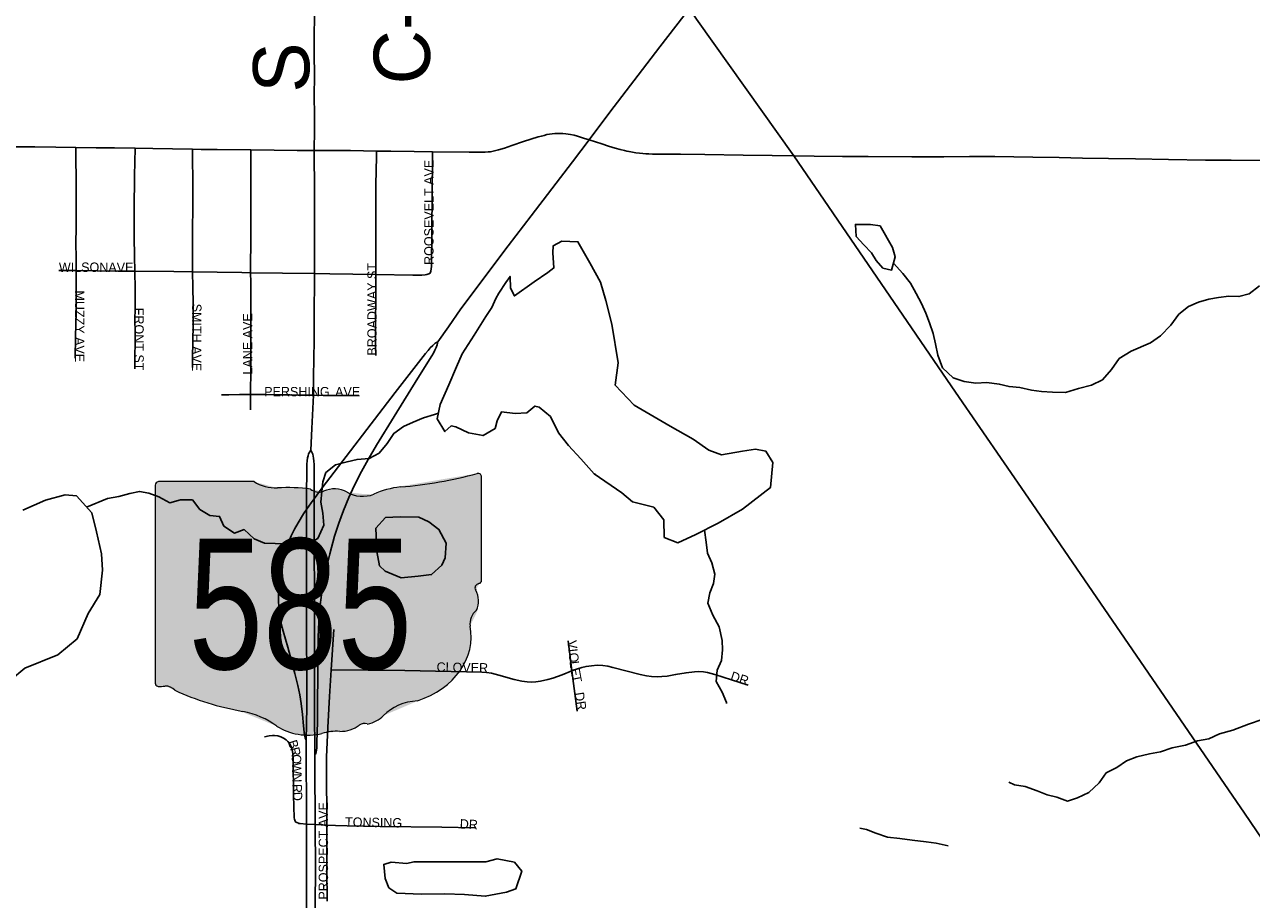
# Model space of a CAD drawing. Header units: feet. Extents: x 2113747 to 2516209, y 960708 to 1356798.
# Tile 98 of 206: x 2313658 to 2320205, y 1136127 to 1140798. Entities that reach past the tile are written whole.
import ezdxf
from ezdxf.enums import TextEntityAlignment as Align

# ---------------------------------------------------------------- set-up
doc = ezdxf.new("R2010")
doc.units = ezdxf.units.FT
doc.header["$LTSCALE"] = 50
doc.header["$MEASUREMENT"] = 0
doc.linetypes.add('rr2', pattern=[0])
for name, color, linetype in [('0_Xref', 7, 'Continuous'), ('GM_X_County_Road', 3, 'Continuous'), ('GM_X_County_Road_Text', 3, 'Continuous'), ('GM_X_Major_Lake', 5, 'Continuous'), ('GM_X_Minor_Lake', 5, 'Continuous'), ('GM_X_Minor_River', 5, 'Continuous'), ('GM_X_Rail_Line', 251, 'rr2'), ('GM_X_State_Location', 251, 'Continuous'), ('GM_X_State_Route', 1, 'Continuous'), ('GM_X_State_Shield', 251, 'Continuous'), ('GM_X_Township_Subdivision', 4, 'Continuous'), ('GM_X_Township_Subdivision_Text', 4, 'Continuous')]:
    doc.layers.add(name, color=color, linetype=linetype)
doc.styles.add('Styledgn030', font='dgn030.shx')

# ---------------------------------------------------------------- blocks, each defined once
blk = doc.blocks.new('DGN_COMPLEXSHAPE34')
at = {"layer": 'GM_X_State_Shield', "color": 7, "linetype": 'Continuous', "lineweight": 13}
for p, q in [((2199487.8, 1091422.8), (2199487.8, 1091422.8)), ((2197769.5, 1091360.8), (2197769.5, 1091360.8)), ((2197769.5, 1091360.8), (2197769.5, 1090304.1)), ((2197786.7, 1091379), (2197786.6, 1091379)), ((2198296.3, 1091379), (2197786.7, 1091379)), ((2198296.2, 1091379), (2198296.3, 1091379)), ((2198421.4, 1091345.2), (2198421.4, 1091345.2)), ((2199077.8, 1091350.8), (2199077.8, 1091350.8)), ((2199509.7, 1091405.2), (2199509.6, 1091405.2)), ((2199509.7, 1090852.4), (2199509.7, 1091405.2)), ((2198598.5, 1091339.6), (2198598.5, 1091339.6)), ((2198667.6, 1091328.3), (2198667.6, 1091328.3)), ((2198792.8, 1091322.7), (2198792.8, 1091322.7)), ((2198935.3, 1091311.5), (2198935.3, 1091311.5)), ((2199496, 1090834.7), (2199496, 1090834.7)), ((2199509.6, 1090852.5), (2199509.6, 1090852.5)), ((2199509.6, 1090852.5), (2199509.7, 1090852.4)), ((2199479.4, 1090799.7), (2199479.4, 1090799.7)), ((2199483.7, 1090692.8), (2199483.7, 1090692.8)), ((2199449.1, 1090608.5), (2199449.1, 1090608.5)), ((2197769.5, 1090304.1), (2197769.5, 1090304.1)), ((2197785.5, 1090285.9), (2197785.5, 1090285.9)), ((2197821.3, 1090287.9), (2197821.3, 1090287.9)), ((2197873.1, 1090265.4), (2197873.1, 1090265.4)), ((2199168.4, 1090209.1), (2199168.4, 1090209.1)), ((2198235.8, 1090152.9), (2198235.8, 1090152.9)), ((2198987.1, 1090130.4), (2198987.1, 1090130.4)), ((2198417.2, 1090074.1), (2198417.2, 1090074.1)), ((2198659, 1090034.8), (2198659, 1090034.8)), ((2198753.9, 1090046.1), (2198753.9, 1090046.1)), ((2198857.6, 1090079.8), (2198857.6, 1090079.8)), ((2198900.8, 1090085.4), (2198900.8, 1090085.4))]:
    blk.add_line(p, q, dxfattribs=at)
for centre, major_axis, start_param, end_param in [((2198889.8, 1092819.5), (1845.5, 0), 4.814394, 5.042369), ((2199490.4, 1091407.4), (19.4, 0), 6.141152, 7.989035), ((2197789.5, 1091363), (20.2, 0), 1.712693, 3.28349), ((2198417.7, 1091501.6), (195.5, 0), 4.042523, 4.731795), ((2198482.5, 1090785.8), (702, 0), 1.404758, 1.657858), ((2198724.7, 1091246.4), (117.3, 0), 0.950623, 2.079405), ((2199125.2, 1091056.2), (371.3, 0), 1.699011, 2.107814), ((2198641.9, 1091368.5), (56.4, 0), 3.836095, 5.185415), ((2198876.1, 1091413.9), (141.1, 0), 4.081561, 5.145723), ((2199505.3, 1090811.8), (30, 0), 1.883978, 3.671073), ((2199489.1, 1090850.3), (20.7, 0), 5.05454, 6.418171), ((2199314.5, 1090742), (180, 0), 5.934695, 6.695948), ((2199579.1, 1090621.1), (130.9, 0), 2.387724, 3.262537), ((2198993.2, 1090550.8), (461.6, 0), 5.101752, 6.440018), ((2197789.6, 1090301.8), (20.3, 0), 3.00124, 4.508301), ((2197792.7, 1090409.9), (155.2, 0), 4.665946, 4.897461), ((2197824.5, 1090243.2), (56, 0), 0.519207, 1.627899), ((2198531.1, 1091192.5), (1332.7, 0), 4.195997, 4.488961), ((2199187.9, 1090007.5), (252.8, 0), 1.647645, 2.488434), ((2198133.8, 1089829.5), (417, 0), 0.823519, 1.323587), ((2198867.6, 1090201.7), (149.1, 0), 4.937069, 5.64225), ((2198584.7, 1090237.9), (264.6, 0), 4.026481, 4.996735), ((2198737.6, 1089872.6), (217.4, 0), 1.495662, 1.94098), ((2198756.9, 1090158.8), (141, 0), 4.691044, 5.507374), ((2198884.5, 1090056.5), (39.7, 0), 1.147584, 2.315152)]:
    blk.add_ellipse(centre, major_axis=major_axis, ratio=0.8, start_param=start_param, end_param=end_param, dxfattribs=at)
blk = doc.blocks.new('M1-H5_319')
at = {"layer": 'GM_X_State_Shield', "linetype": 'Continuous', "true_color": 0x1e0000}
h = blk.add_hatch(color=18, dxfattribs=at)
edge = h.paths.add_edge_path(flags=0)
edge.add_line((889.4, 89.7), (889.4, 642.4))
edge.add_line((889.4, 642.4), (889.3, 642.5))
edge.add_ellipse((870.1, 644.7), major_axis=(19.4, 0), ratio=0.8, start_angle=351.86209, end_angle=457.738)
edge.add_line((867.5, 660.1), (867.5, 660.1))
edge.add_ellipse((269.6, 2056.8), major_axis=(1845.5, 0), ratio=0.8, start_angle=635.84447, end_angle=648.90645, ccw=False)
edge.add_line((457.5, 588.1), (457.5, 588.1))
edge.add_ellipse((504.9, 293.5), major_axis=(371.3, 0), ratio=0.8, start_angle=97.34618, end_angle=120.76885)
edge.add_line((315, 548.7), (315, 548.7))
edge.add_ellipse((255.8, 651.2), major_axis=(141.1, 0), ratio=0.8, start_angle=593.85621, end_angle=654.82819, ccw=False)
edge.add_line((172.5, 560), (172.5, 560))
edge.add_ellipse((104.4, 483.7), major_axis=(117.3, 0), ratio=0.8, start_angle=54.46668, end_angle=119.14113)
edge.add_line((47.3, 565.6), (47.3, 565.6))
edge.add_ellipse((21.6, 605.8), major_axis=(56.4, 0), ratio=0.8, start_angle=579.79206, end_angle=657.10237, ccw=False)
edge.add_line((-21.8, 576.9), (-21.8, 576.9))
edge.add_ellipse((-137.8, 23), major_axis=(702, 0), ratio=0.8, start_angle=80.48669, end_angle=94.98827)
edge.add_line((-198.8, 582.5), (-198.8, 582.5))
edge.add_ellipse((-202.6, 738.9), major_axis=(195.5, 0), ratio=0.8, start_angle=591.61951, end_angle=631.11188, ccw=False)
edge.add_line((-324, 616.3), (-324, 616.2))
edge.add_line((-324, 616.2), (-833.6, 616.2))
edge.add_line((-833.6, 616.2), (-833.7, 616.3))
edge.add_ellipse((-830.8, 600.3), major_axis=(20.2, 0), ratio=0.8, start_angle=98.1301, end_angle=188.1301)
edge.add_line((-850.8, 598), (-850.8, 598.1))
edge.add_line((-850.8, 598.1), (-850.8, -458.6))
edge.add_line((-850.8, -458.6), (-850.8, -458.6))
edge.add_ellipse((-830.6, -460.9), major_axis=(20.3, 0), ratio=0.8, start_angle=171.95839, end_angle=258.30661)
edge.add_line((-834.8, -476.8), (-834.8, -476.8))
edge.add_ellipse((-827.6, -352.8), major_axis=(155.2, 0), ratio=0.8, start_angle=267.33899, end_angle=280.60386)
edge.add_line((-799, -474.8), (-799, -474.8))
edge.add_ellipse((-795.8, -519.5), major_axis=(56, 0), ratio=0.8, start_angle=389.74838, end_angle=453.27175, ccw=False)
edge.add_line((-747.2, -497.3), (-747.2, -497.3))
edge.add_ellipse((-89.2, 429.8), major_axis=(1332.7, 0), ratio=0.8, start_angle=240.41292, end_angle=257.1985)
edge.add_line((-384.5, -609.8), (-384.5, -609.8))
edge.add_ellipse((-486.5, -933.3), major_axis=(417, 0), ratio=0.8, start_angle=407.18416, end_angle=435.83597, ccw=False)
edge.add_line((-203.1, -688.6), (-203.1, -688.6))
edge.add_ellipse((-35.6, -524.8), major_axis=(264.6, 0), ratio=0.8, start_angle=230.70037, end_angle=286.29184)
edge.add_line((38.7, -727.9), (38.7, -727.9))
edge.add_ellipse((117.3, -890.1), major_axis=(217.4, 0), ratio=0.8, start_angle=445.69512, end_angle=471.20995, ccw=False)
edge.add_line((133.7, -716.7), (133.7, -716.7))
edge.add_ellipse((136.7, -603.9), major_axis=(141, 0), ratio=0.8, start_angle=268.77702, end_angle=315.54927)
edge.add_line((237.3, -682.9), (237.3, -682.9))
edge.add_ellipse((264.2, -706.2), major_axis=(39.7, 0), ratio=0.8, start_angle=425.75173, end_angle=492.64842, ccw=False)
edge.add_line((280.5, -677.3), (280.5, -677.3))
edge.add_ellipse((247.3, -561), major_axis=(149.1, 0), ratio=0.8, start_angle=282.87319, end_angle=323.27711)
edge.add_line((366.8, -632.3), (366.8, -632.3))
edge.add_ellipse((567.6, -755.2), major_axis=(252.8, 0), ratio=0.8, start_angle=454.40312, end_angle=502.57675, ccw=False)
edge.add_line((548.2, -553.6), (548.2, -553.6))
edge.add_ellipse((372.9, -211.9), major_axis=(461.6, 0), ratio=0.8, start_angle=292.30889, end_angle=368.98584)
edge.add_line((828.9, -154.3), (828.9, -154.3))
edge.add_ellipse((958.8, -141.6), major_axis=(130.9, 0), ratio=0.8, start_angle=496.8065, end_angle=546.92959, ccw=False)
edge.add_line((863.4, -69.9), (863.4, -69.9))
edge.add_ellipse((694.2, -20.8), major_axis=(180, 0), ratio=0.8, start_angle=340.03296, end_angle=383.64957)
edge.add_line((859.1, 37), (859.1, 37))
edge.add_ellipse((885, 49.1), major_axis=(30, 0), ratio=0.8, start_angle=467.94398, end_angle=570.33697, ccw=False)
edge.add_line((875.7, 71.9), (875.7, 71.9))
edge.add_ellipse((868.8, 87.6), major_axis=(20.7, 0), ratio=0.8, start_angle=289.60381, end_angle=367.73413)
edge.add_line((889.3, 89.8), (889.3, 89.8))
edge.add_line((889.3, 89.8), (889.4, 89.7))
at = {"layer": 'GM_X_State_Shield', "color": 7, "linetype": 'Continuous', "lineweight": 13}
blk.add_blockref('DGN_COMPLEXSHAPE34', (-2198620.3, -1090762.7), dxfattribs=at)
at = {"layer": 'GM_X_State_Shield', "color": 9, "linetype": 'Continuous', "lineweight": 13, "style": 'Styledgn030', "width": 0.767998}
blk.add_text('585', height=696.1, dxfattribs=at).set_placement((-77, -384.1), align=Align.CENTER)
blk = doc.blocks.new('POR')
at = {"layer": 'GM_X_County_Road', "flags": 128}
for points in [[(2315203.8, 1140126.3), (2315204.1, 1140235.8), (2315204.4, 1140317.8), (2315203.7, 1140414.4), (2315204.4, 1140527.7), (2315203.1, 1140639.2), (2315203.6, 1140734), (2315204.6, 1140845.1), (2315205.4, 1140959.2), (2315206.7, 1141087), (2315206.5, 1141184.2), (2315205.2, 1141290.3), (2315205.2, 1141385.5), (2315205.4, 1141510.1), (2315204.7, 1141634.8), (2315205.4, 1141782.9), (2315203.8, 1141949.7), (2315203.1, 1142136.7), (2315202.8, 1142296.2)], [(2315834.3, 1140119.2), (2316029.6, 1140116.5), (2316098.4, 1140116.1), (2316115.5, 1140116.4), (2316131.6, 1140117.8), (2316144.2, 1140118.9), (2316157.8, 1140121.6), (2316186.6, 1140128.2), (2316218.4, 1140137.3), (2316258.8, 1140151.3), (2316320.8, 1140172.8), (2316398.7, 1140197.9), (2316415.6, 1140202.7), (2316430.1, 1140206.3), (2316444.7, 1140210), (2316459, 1140212.6), (2316472.9, 1140214.3), (2316486.8, 1140215.6), (2316502, 1140216.5), (2316515.9, 1140216.5), (2316530.7, 1140215.6), (2316545.8, 1140214.2), (2316571.4, 1140210.7), (2316589.7, 1140206.9), (2316608.4, 1140202.1), (2316640.9, 1140192), (2316670.3, 1140182.1)], [(2316670.3, 1140182.1), (2316737.8, 1140160.2), (2316773.9, 1140148.9), (2316809.1, 1140138.3), (2316836.3, 1140130.6), (2316859.1, 1140124.7)], [(2313289.2, 1140147.6), (2313397.9, 1140146.9), (2313476.4, 1140146.7), (2313587.9, 1140145.4), (2313713.4, 1140144.5), (2313824.5, 1140143.6), (2313930.7, 1140142.1)], [(2313930.7, 1140142.1), (2314040, 1140140), (2314138, 1140139.1), (2314247.5, 1140137.7)], [(2314247.5, 1140137.7), (2314341.7, 1140136.1), (2314446.4, 1140133.7), (2314554.1, 1140132.5)], [(2314554.1, 1140132.5), (2314600.3, 1140131.5), (2314685.6, 1140131), (2314865.4, 1140128.7)], [(2314865.4, 1140128.7), (2314990.4, 1140127.3), (2315111.9, 1140126.3), (2315203.8, 1140126.3)], [(2315204.6, 1139468.3), (2315204.8, 1139652), (2315205.3, 1139766.4), (2315205.3, 1139831.9), (2315204.9, 1139966.4), (2315203.5, 1140062.2), (2315203.8, 1140126.3)], [(2315203.8, 1140126.3), (2315293.1, 1140125.9), (2315396.3, 1140125), (2315536.6, 1140122.5)], [(2315536.6, 1140122.5), (2315612.9, 1140121.9), (2315737.5, 1140120.5), (2315834.3, 1140119.2)], [(2316859.1, 1140124.7), (2316871, 1140122.3), (2316884, 1140119.7), (2316902.3, 1140116.4), (2316920.4, 1140113.8), (2316938.5, 1140111.3), (2316956.9, 1140109.4), (2316973, 1140108.1), (2316989.5, 1140106.8), (2317008.6, 1140105.9), (2317035.9, 1140105.5), (2317053.8, 1140105.5)], [(2317053.8, 1140105.5), (2317158.4, 1140105.4), (2317287, 1140103.8)], [(2317287, 1140103.8), (2317491.8, 1140101.3), (2317647.6, 1140099.4), (2317766.6, 1140097.3), (2317870.7, 1140095.8), (2318021.6, 1140093.7), (2318159.3, 1140092.6), (2318392.3, 1140092.4), (2318562.9, 1140092.3), (2318700.2, 1140093.2), (2318834.7, 1140093.5), (2319038.1, 1140090.2), (2319179.1, 1140087.8), (2319303.8, 1140085.2), (2319441.6, 1140082.9), (2319585.8, 1140080.8), (2319762.9, 1140077.9), (2319959.6, 1140074.5), (2320097.3, 1140073.9), (2320372.9, 1140071.6)], [(2315199.1, 1138818.8), (2315199.6, 1138901.2), (2315201.9, 1139028.7), (2315202.5, 1139097.5), (2315203.6, 1139201.8), (2315203.7, 1139297.9), (2315204.1, 1139395), (2315204.6, 1139468.3)]]:
    blk.add_lwpolyline(points, dxfattribs=at)
at = {"layer": 'GM_X_Major_Lake', "flags": 128}
blk.add_lwpolyline([(2313582.8, 1137298.2), (2313660, 1137361.4), (2313835.1, 1137433.7), (2313938.1, 1137519.3), (2313996.5, 1137654.4), (2314059.2, 1137755.4), (2314073.7, 1137886), (2314068.6, 1137972.1), (2314041.2, 1138090.1), (2314016, 1138192.1), (2313935, 1138281.4), (2313874.9, 1138286.6), (2313769.2, 1138259.2), (2313647.9, 1138205.6)], dxfattribs=at)
at = {"layer": 'GM_X_Minor_Lake'}
for p, q in [((2318177, 1139579.9), (2318201.5, 1139538.1)), ((2316697.2, 1138400.2), (2316844.5, 1138297.7)), ((2315532.9, 1138108.8), (2315538.3, 1137984.5)), ((2316120.1, 1136329.2), (2315734.2, 1136328.4))]:
    blk.add_line(p, q, dxfattribs=at)
at = {"layer": 'GM_X_Minor_Lake', "flags": 128}
for points in [[(2318201.5, 1139538.1), (2318237.9, 1139496.5), (2318284.1, 1139487), (2318303.2, 1139557.4), (2318288.6, 1139607.4), (2318223.2, 1139722.9), (2318171.2, 1139730.3), (2318091.1, 1139731.3), (2318095.9, 1139667.2), (2318136.5, 1139621.6), (2318177, 1139579.9)], [(2316844.5, 1138297.7), (2316901, 1138250.3), (2317015.3, 1138221.6), (2317068.2, 1138154.1), (2317071.3, 1138059.9), (2317143.6, 1138030.7), (2317239.1, 1138076), (2317358.3, 1138135.7), (2317489.4, 1138211.5), (2317638, 1138325.7), (2317650.4, 1138460.2), (2317613.7, 1138519.9), (2317557.6, 1138531.3), (2317489.7, 1138520.4), (2317376, 1138500.9), (2317309.7, 1138526.2), (2317225, 1138585.3), (2317102.2, 1138653.9), (2316910.8, 1138765.9), (2316809.6, 1138872.9), (2316826.1, 1138991.4), (2316791.7, 1139197.6), (2316760.1, 1139325.5), (2316731, 1139423.5), (2316673.8, 1139525), (2316610.4, 1139638.6), (2316524.4, 1139641.5), (2316478.7, 1139616.9), (2316477.1, 1139578.7), (2316482.1, 1139498.6), (2316450.4, 1139474.1), (2316377, 1139425.1), (2316271.9, 1139349.5), (2316251.4, 1139391.4), (2316248.7, 1139453.5), (2316225.1, 1139421.1), (2316187.7, 1139364.5), (2316172.1, 1139336.2), (2316150.7, 1139287.8), (2316119.2, 1139239.3), (2316056.4, 1139140.2), (2315993.7, 1139039.2), (2315962.5, 1138970.6), (2315921.6, 1138873.8), (2315874.9, 1138768.9), (2315859.8, 1138692.5), (2315900.6, 1138624.9), (2315934.3, 1138655.4), (2315958.3, 1138649.6), (2316026.7, 1138618.4), (2316104.9, 1138603.4), (2316168.4, 1138642.2), (2316179.9, 1138682.5), (2316203.3, 1138730.9), (2316275.4, 1138721.8), (2316337.4, 1138724.6), (2316380.9, 1138761.2), (2316403, 1138755.5), (2316463.6, 1138706.1), (2316506.6, 1138618.4), (2316559.5, 1138550.9), (2316626.3, 1138479.5), (2316697.2, 1138400.2)], [(2316704.6, 1138395.8), (2316697.2, 1138400.2), (2316626.3, 1138479.5), (2316559.5, 1138550.9), (2316506.6, 1138618.4), (2316463.6, 1138706.1), (2316403, 1138755.5), (2316380.9, 1138761.2), (2316337.4, 1138724.6), (2316275.4, 1138721.8), (2316203.3, 1138730.9), (2316179.9, 1138682.5), (2316168.4, 1138642.2), (2316104.9, 1138603.4), (2316026.7, 1138618.4), (2315958.3, 1138649.6), (2315934.3, 1138655.4), (2315900.6, 1138624.9), (2315859.8, 1138692.5), (2315874.9, 1138768.9), (2315921.6, 1138873.8), (2315962.5, 1138970.6), (2315993.7, 1139039.2), (2316056.4, 1139140.2), (2316119.2, 1139239.3), (2316150.7, 1139287.8), (2316172.1, 1139336.2), (2316187.7, 1139364.5), (2316225.1, 1139421.1), (2316248.7, 1139453.5), (2316251.4, 1139391.4), (2316271.9, 1139349.5), (2316377, 1139425.1), (2316450.4, 1139474.1), (2316482.1, 1139498.6), (2316477.1, 1139578.7), (2316478.7, 1139616.9), (2316524.4, 1139641.5), (2316610.4, 1139638.6), (2316673.8, 1139525), (2316731, 1139423.5), (2316760.1, 1139325.5), (2316791.7, 1139197.6), (2316826.1, 1138991.4), (2316809.6, 1138872.9), (2316910.8, 1138765.9), (2317102.2, 1138653.9), (2317225, 1138585.3), (2317309.7, 1138526.2), (2317376, 1138500.9), (2317489.7, 1138520.4), (2317557.6, 1138531.3), (2317613.7, 1138519.9), (2317650.4, 1138460.2), (2317638, 1138325.7), (2317489.4, 1138211.5), (2317358.3, 1138135.7), (2317239.1, 1138076), (2317143.6, 1138030.7), (2317071.3, 1138059.9), (2317068.2, 1138154.1), (2317015.3, 1138221.6), (2316901, 1138250.3), (2316844.5, 1138297.7)], [(2315538.3, 1137984.5), (2315551.3, 1137908.5), (2315581.6, 1137880.8), (2315668, 1137843.8), (2315757.9, 1137852.9), (2315829.8, 1137861.8), (2315885.2, 1137912.7), (2315902.7, 1137951), (2315907.8, 1138029.3), (2315868.9, 1138103), (2315814.4, 1138142.4), (2315762.1, 1138167.9), (2315662.1, 1138170.6), (2315584.2, 1138165.6), (2315532.9, 1138108.8)], [(2315542.2, 1137998.6), (2315538.3, 1137984.5), (2315551.3, 1137908.5), (2315581.6, 1137880.8), (2315668, 1137843.8), (2315757.9, 1137852.9), (2315829.8, 1137861.8), (2315885.2, 1137912.7), (2315902.7, 1137951), (2315907.8, 1138029.3), (2315868.9, 1138103), (2315814.4, 1138142.4), (2315762.1, 1138167.9), (2315662.1, 1138170.6), (2315584.2, 1138165.6), (2315532.9, 1138108.8)], [(2315734.2, 1136328.4), (2315698.3, 1136319.9), (2315614.2, 1136326.8), (2315574.4, 1136314.3), (2315581.2, 1136240.2), (2315601.8, 1136190.3), (2315644.2, 1136160.8), (2315776.2, 1136156.4), (2315900.2, 1136157.9), (2316006.2, 1136153.3), (2316116.3, 1136144.6), (2316230.1, 1136166.1), (2316279.8, 1136184.8), (2316310.7, 1136279.4), (2316272.1, 1136327.1), (2316179.9, 1136343.9), (2316120.1, 1136329.2)]]:
    blk.add_lwpolyline(points, dxfattribs=at)
at = {"layer": 'GM_X_Minor_River', "flags": 128}
for points in [[(2320246.9, 1139403.3), (2320193.4, 1139360.5), (2320137.6, 1139345.8), (2320083.6, 1139347.1), (2320029.6, 1139340.4), (2319977.7, 1139331.7), (2319921.9, 1139315), (2319868.2, 1139292.2), (2319816.7, 1139251.5), (2319775.4, 1139192.8), (2319720.1, 1139135.9), (2319666.6, 1139099.2), (2319563.1, 1139053.8), (2319499.6, 1139014.9), (2319458.3, 1138956.2), (2319409, 1138901.4), (2319351.3, 1138872.6), (2319281.5, 1138855.7), (2319211.8, 1138832.8), (2319143.8, 1138835.9), (2319083.7, 1138839.2), (2319031.6, 1138846.6), (2318969.5, 1138859.8), (2318911.4, 1138865.1), (2318859.3, 1138878.5), (2318793.2, 1138887.7), (2318733.2, 1138882.9), (2318671.1, 1138892.2), (2318612.9, 1138911.5), (2318556.3, 1138964.9), (2318531.5, 1139032.8), (2318518.8, 1139092.8), (2318506.1, 1139148.8), (2318487.4, 1139204.8), (2318466.8, 1139256.6), (2318444.2, 1139308.5), (2318415.5, 1139362.3), (2318384.9, 1139418.1), (2318344.3, 1139469.7), (2318294.2, 1139524.2)], [(2313988.7, 1138222.1), (2314101.1, 1138267.4), (2314161, 1138278.2), (2314218.8, 1138294.9), (2314270.6, 1138305.6), (2314320.7, 1138296.2), (2314375, 1138276.8), (2314433.3, 1138245.5), (2314489.1, 1138260.2), (2314553.1, 1138261), (2314593.7, 1138209.4), (2314646.1, 1138177.9), (2314698.2, 1138172.6), (2314720.8, 1138120.7), (2314777.2, 1138083.3), (2314829, 1138102), (2314883.6, 1138052.6), (2314937.9, 1138029.2), (2314995.9, 1138027.9), (2315051.9, 1138026.6), (2315108, 1138017.3), (2315165.9, 1138022), (2315223.5, 1138054.8), (2315254.7, 1138125.4), (2315249.9, 1138189.5), (2315239.2, 1138247.5), (2315244.5, 1138305.8), (2315249.9, 1138356), (2315265.3, 1138406.3), (2315316.8, 1138447.1), (2315378.6, 1138463.9), (2315432.5, 1138476.6), (2315496.4, 1138481.4), (2315550, 1138510.2), (2315593.4, 1138560.8), (2315628.8, 1138615.4), (2315680.3, 1138652.2), (2315732, 1138674.9), (2315785.8, 1138697.6), (2315845.5, 1138716.4), (2315865.9, 1138723.5)], [(2317285.6, 1138099.3), (2317295.6, 1138034.6), (2317302.3, 1137976.5), (2317324.9, 1137924.7), (2317341.6, 1137864.7), (2317334.2, 1137814.5), (2317314.8, 1137764.1), (2317303.4, 1137709.8), (2317330.2, 1137645.9), (2317365, 1137582.2), (2317379.8, 1137510.2), (2317382.4, 1137460.1), (2317377.1, 1137403.9), (2317353.7, 1137351.4), (2317348.5, 1137291.2), (2317381.2, 1137233.4), (2317403.8, 1137179.6), (2317403.9, 1137173.6)], [(2320262.6, 1137089), (2320188.9, 1137064), (2320105.3, 1137030.9), (2320033.5, 1137011.9), (2319977.9, 1136985.1), (2319916, 1136974.3), (2319852.3, 1136951.5), (2319782.5, 1136936.6), (2319718.7, 1136915.7), (2319660.8, 1136905), (2319593.1, 1136888.1), (2319537.3, 1136867.3), (2319485.7, 1136832.6), (2319430.1, 1136803.8), (2319392.7, 1136749.2), (2319337.4, 1136698.4), (2319275.7, 1136669.5), (2319223.9, 1136652.8), (2319165.7, 1136674.1), (2319115.5, 1136685.6), (2319061.3, 1136706.9), (2318997, 1136730.2), (2318940.9, 1136739.5), (2318910.7, 1136753.2)], [(2318586.8, 1136414.2), (2318522.7, 1136427.4), (2318468.6, 1136434.8), (2318394.5, 1136443.9), (2318328.4, 1136453.1), (2318262.3, 1136460.3), (2318200.1, 1136481.6), (2318149.8, 1136501), (2318115.8, 1136508.6)]]:
    blk.add_lwpolyline(points, dxfattribs=at)
at = {"layer": 'GM_X_Rail_Line', "flags": 128}
blk.add_lwpolyline([(2320959.1, 1135466.6), (2320805, 1135650.2), (2320166.8, 1136588.3), (2319015.1, 1138270.4), (2318625.1, 1138835.5), (2317762.2, 1140096.5), (2317244, 1140827.3), (2317041.1, 1141134.8), (2316843, 1141425.7), (2316537.4, 1141866), (2316357.4, 1142126.4), (2316221.6, 1142323.3), (2316102.7, 1142510.1), (2316042.7, 1142614.2), (2315991.8, 1142709.9), (2315929, 1142846.3), (2315857.1, 1143029.1), (2315814.1, 1143159.8), (2315788.1, 1143259.4), (2315756.4, 1143386.2), (2315703.2, 1143626.2), (2315527.8, 1144492.8), (2315414.7, 1145005.7), (2315250, 1145755.4), (2315035.4, 1146742.9), (2314968.6, 1147036.8), (2314942.8, 1147136.5), (2314913.4, 1147242.5), (2314889.8, 1147328.9), (2314821.7, 1147508.7), (2314783.4, 1147600.4), (2314740.7, 1147690.3), (2314689, 1147792.7), (2314634.7, 1147887.1), (2314589.3, 1147961), (2314534.1, 1148044.7), (2314476.2, 1148126.7), (2314419.2, 1148200.6), (2314346.2, 1148288.7), (2314285.7, 1148358.2), (2314204.6, 1148443.7), (2314106.7, 1148538), (2314018.5, 1148617.3), (2313912.6, 1148701), (2313800.4, 1148783.8), (2313718.5, 1148837.2), (2313644.5, 1148884.4), (2313567.1, 1148928.1), (2313431.7, 1149001.1), (2313158.4, 1149134.6), (2312992.9, 1149218.3)], dxfattribs=at)
at = {"layer": 'GM_X_State_Route', "flags": 128}
for points in [[(2317047.8, 1140678.1), (2317218.4, 1140900.1)], [(2315863.1, 1139104.7), (2315920, 1139184.6), (2315986.1, 1139280.5), (2316239.2, 1139617.2), (2316360.3, 1139776.6), (2316582.4, 1140065.1), (2316670.3, 1140182.1), (2316781.4, 1140329.9), (2316932.5, 1140528.1), (2317047.8, 1140678.1)], [(2315165.9, 1135739.2), (2315162.1, 1136135.2), (2315161.5, 1136529.9), (2315160.2, 1136978.6), (2315156.7, 1136984.4), (2315154.6, 1136990.7), (2315152.8, 1136997.3), (2315151.4, 1137004.7), (2315149.3, 1137021.1), (2315146.2, 1137054.3), (2315140.4, 1137115), (2315133.4, 1137173.6), (2315126, 1137219), (2315115.5, 1137270.4), (2315100.1, 1137334.3), (2315062.1, 1137473.6), (2315037.6, 1137558.9), (2315025.5, 1137606.3), (2315020.1, 1137636.1), (2315015.7, 1137668.2), (2315012.1, 1137717.2), (2315012.1, 1137753.3), (2315014.4, 1137799.3), (2315020.8, 1137858.1), (2315029.5, 1137909.9), (2315036.6, 1137941.9), (2315049, 1137986.1), (2315064.3, 1138029.5), (2315080.9, 1138068.8), (2315098.2, 1138104.2), (2315117.1, 1138138.7), (2315146.7, 1138186), (2315162.5, 1138208.7), (2315188, 1138245.3), (2315203.6, 1138266.4), (2315246.6, 1138324.5), (2315635.7, 1138832.8), (2315797.9, 1139042.7), (2315810.7, 1139058.1), (2315822.9, 1139071.2), (2315835.9, 1139084.7), (2315849.6, 1139096.9), (2315855.7, 1139101.3), (2315863.1, 1139104.7)], [(2315207.6, 1136846.7), (2315207.4, 1136899), (2315209.8, 1136902.5), (2315211.5, 1136906.5), (2315212.9, 1136910.2), (2315214.2, 1136914.7), (2315216.1, 1136925.2), (2315217.2, 1136936.4), (2315218, 1136964.9), (2315220.1, 1137076.4), (2315223.1, 1137426.3), (2315224.3, 1137528.1), (2315228, 1137610.1), (2315234, 1137685.4), (2315242, 1137753.9), (2315252.7, 1137822), (2315267, 1137892.8), (2315286.3, 1137972.6), (2315312.5, 1138067.6), (2315334.2, 1138136.5), (2315359, 1138204.4), (2315388.3, 1138273.9), (2315419, 1138339.3), (2315456.5, 1138412.4), (2315491.3, 1138475.7), (2315536.1, 1138552.2), (2315630.2, 1138706.4), (2315755.8, 1138910.6), (2315831.8, 1139029.2), (2315839.5, 1139043.6), (2315847.4, 1139060), (2315853.5, 1139073.7), (2315859.3, 1139088.6), (2315861.8, 1139096.6), (2315863.1, 1139104.7)], [(2315185.8, 1138525.9), (2315191.3, 1138641.9), (2315199.1, 1138818.8)], [(2315160.2, 1136978.6), (2315164.6, 1137153.4), (2315164, 1137304.4), (2315163, 1137550.4), (2315163.1, 1137691.5), (2315163.1, 1138085.2), (2315162.5, 1138208.7), (2315162.1, 1138291.9), (2315163.3, 1138415.8), (2315164, 1138450.3), (2315165.5, 1138468.8), (2315168, 1138484.9), (2315170.4, 1138495.9), (2315173.4, 1138505.5), (2315179.2, 1138516.4), (2315185.8, 1138525.9)], [(2315203.7, 1138089.5), (2315203.6, 1138266.4), (2315203.3, 1138413.1), (2315202.3, 1138449.9), (2315201.3, 1138467.8), (2315199.7, 1138483.3), (2315198.1, 1138494.2), (2315195.5, 1138504.6), (2315191.3, 1138516), (2315185.8, 1138525.9)], [(2315207.4, 1136899), (2315205.1, 1137145.6), (2315204.1, 1137670.8), (2315203.7, 1138089.5)], [(2315208.4, 1136527.6), (2315207.6, 1136846.7)], [(2315207.6, 1135908), (2315209.5, 1136291.3), (2315208.4, 1136527.6)]]:
    blk.add_lwpolyline(points, dxfattribs=at)
at = {"layer": 'GM_X_Township_Subdivision', "flags": 128}
for points in [[(2313933.7, 1139484.5), (2313932.5, 1139550.5), (2313931.7, 1139632.1), (2313932.6, 1139712.9), (2313932.8, 1139796.7), (2313933.5, 1139887.4), (2313932.9, 1139979.9), (2313931, 1140076.8), (2313930.7, 1140142.1)], [(2314247, 1139480.5), (2314244.3, 1139559.3), (2314242.1, 1139664.3), (2314242.2, 1139734.3), (2314243, 1139798.6), (2314243.1, 1139868), (2314244, 1139932.7), (2314244.9, 1139991.8), (2314246.7, 1140063.4), (2314247.5, 1140137.7)], [(2314554.6, 1139477.5), (2314553.5, 1139557.9), (2314553.6, 1139650.7), (2314554.2, 1139722.9), (2314555.3, 1139801.8), (2314555.3, 1139859.5), (2314554.9, 1139925), (2314554.9, 1139986.8), (2314554.3, 1140062.1), (2314554.1, 1140132.5)], [(2314863.7, 1139473.2), (2314863.7, 1139524.8), (2314865.1, 1139624.6), (2314865, 1139703.7), (2314865.3, 1139766.1), (2314865.5, 1139828.7), (2314865.8, 1139918.1), (2314865.1, 1139996.4), (2314865.6, 1140075.2), (2314865.4, 1140128.7)], [(2315531.4, 1139464.4), (2315531.5, 1139689), (2315533.1, 1139944.2), (2315536, 1140092.1), (2315536.6, 1140122.5)], [(2315822, 1139470), (2315825.5, 1139481), (2315827.7, 1139493.2), (2315828.7, 1139507), (2315830.2, 1139698.9), (2315834, 1140088.9), (2315834.3, 1140119.2)], [(2313841.3, 1139484.6), (2313893.6, 1139485.1), (2313933.7, 1139484.5)], [(2313927.2, 1139017.7), (2313930.3, 1139131.4), (2313932.4, 1139262.8), (2313933.3, 1139336.8), (2313933.7, 1139484.5)], [(2313933.7, 1139484.5), (2314155.9, 1139481.3), (2314247, 1139480.5)], [(2314245.7, 1138959.6), (2314245.7, 1138994.8), (2314246.6, 1139036.5), (2314247.5, 1139089.6), (2314247.1, 1139162.4), (2314247, 1139215.6), (2314248.2, 1139287.6), (2314248.5, 1139385.6), (2314247, 1139480.5)], [(2314247, 1139480.5), (2314454.3, 1139478.9), (2314554.6, 1139477.5)], [(2314553.2, 1138967.3), (2314554.2, 1139029.6), (2314555.8, 1139095.1), (2314557, 1139207.7), (2314556.7, 1139308.3), (2314555.8, 1139396.1), (2314554.6, 1139477.5)], [(2314554.6, 1139477.5), (2314817.7, 1139473.9), (2314863.7, 1139473.2)], [(2314863.6, 1138823.2), (2314864.2, 1138867.9), (2314864.5, 1138917.6), (2314864.8, 1138975.2), (2314865.2, 1139040.4), (2314865.5, 1139137.9), (2314865.4, 1139240.3), (2314865.6, 1139356.8), (2314864.6, 1139423.2), (2314863.7, 1139472.6), (2314863.7, 1139473.2)], [(2314863.7, 1139473.2), (2315204.6, 1139468.3)], [(2315204.6, 1139468.3), (2315286.5, 1139467.1), (2315531.4, 1139464.4)], [(2315532.2, 1139030.4), (2315531.1, 1139083), (2315531.4, 1139464.4)], [(2315531.4, 1139464.4), (2315729, 1139460.7), (2315778.4, 1139460.8), (2315795, 1139461.9), (2315805, 1139463.1), (2315814.6, 1139466.3), (2315822, 1139470)], [(2314709.5, 1138821.4), (2314747.1, 1138821.9), (2314804.3, 1138822.6), (2314863.6, 1138823.2)], [(2314863, 1138740.4), (2314863.6, 1138823.2)], [(2314863.6, 1138823.2), (2314946.3, 1138822.5), (2315008.4, 1138821.6), (2315073.6, 1138820.7), (2315115.3, 1138820)], [(2315115.3, 1138820), (2315149.5, 1138819.4), (2315199.1, 1138818.8)], [(2315199.1, 1138818.8), (2315250.7, 1138817.8), (2315288.6, 1138817.8)], [(2315288.6, 1138817.8), (2315323.8, 1138817.8), (2315396.6, 1138818.3), (2315441.3, 1138818.3)], [(2315294.6, 1137353.8), (2315308.5, 1137568.8)], [(2316578.9, 1137347.7), (2316558, 1137508.6)], [(2316578.9, 1137347.7), (2316602.9, 1137356.9), (2316631.4, 1137366.2), (2316654.2, 1137371.4), (2316683.9, 1137375.4), (2316713.8, 1137377.4), (2316743.4, 1137375.7), (2316769.9, 1137372.1), (2316796.1, 1137366.2), (2316942.2, 1137328.5), (2316977.2, 1137321.5), (2317003, 1137318), (2317035.3, 1137316.2), (2317057.9, 1137316.9), (2317086.7, 1137320.2), (2317131.8, 1137328), (2317187.6, 1137337.8), (2317233.2, 1137343.3), (2317256.5, 1137344), (2317281.2, 1137341.9), (2317302.9, 1137338.2), (2317341.3, 1137328.2), (2317519.5, 1137270.6)], [(2315271, 1136524.7), (2315268.3, 1136834.8), (2315268.9, 1136887.3), (2315275.9, 1137044.7), (2315285.6, 1137211.8), (2315294.6, 1137353.8)], [(2315294.6, 1137353.8), (2315686.5, 1137349.1), (2316097.1, 1137341.5), (2316123.6, 1137339.4), (2316149.8, 1137334.9), (2316188.4, 1137325.5), (2316270.4, 1137302.1), (2316311.8, 1137293), (2316340.6, 1137288.8), (2316363.1, 1137287.9), (2316385.5, 1137289.1), (2316411.1, 1137292.9), (2316449.4, 1137301.2), (2316477.3, 1137308.9), (2316526.2, 1137327.4), (2316578.9, 1137347.7)], [(2316606.9, 1137133.1), (2316578.9, 1137347.7)], [(2315161.5, 1136529.9), (2315127.9, 1136532.8), (2315121.9, 1136533.8), (2315116.1, 1136535.8), (2315110.6, 1136538), (2315105.5, 1136541), (2315102, 1136545.8), (2315099.3, 1136551.1), (2315097.4, 1136557), (2315096.5, 1136562.8), (2315093.5, 1136684.8), (2315091.9, 1136872.3), (2315089.8, 1136905.2), (2315086.2, 1136928), (2315080.8, 1136944.5), (2315073.7, 1136958.1), (2315063.4, 1136970.9), (2315053.8, 1136979.6), (2315040.3, 1136988.6), (2315025.8, 1136995.8), (2315008.7, 1137000.4), (2314992.2, 1137002.6), (2314980.1, 1137002.8), (2314963.6, 1137000.9), (2314938, 1136995.7)], [(2315208.4, 1136527.6), (2315161.5, 1136529.9)], [(2315208.4, 1136527.6), (2315271, 1136524.7)], [(2315272.7, 1136119.2), (2315270.4, 1136283.3), (2315271, 1136524.7)], [(2315271, 1136524.7), (2315316.2, 1136523), (2315379.9, 1136521.1), (2315555.3, 1136517.5), (2315883.6, 1136513.4), (2316059.9, 1136509.4)]]:
    blk.add_lwpolyline(points, dxfattribs=at)
at = {"color": 7, "linetype": 'Continuous', "lineweight": 0}
blk.add_blockref('M1-H5_319', (2315206.2, 1137741.4), dxfattribs=at)
at = {"layer": 'GM_X_County_Road_Text', "char_height": 300, "attachment_point": 7, "rotation": 90, "line_spacing_factor": 0.8, "style": 'Styledgn030'}
for s, insert in [('{\\Fdgn000|c0;\\C256;C-74}', (2315825.2, 1140478.3)), ('{\\Fdgn000|c0;\\C256;S}', (2315181.5, 1140434.3))]:
    blk.add_mtext(s, dxfattribs=dict(at, insert=insert))
at = {"layer": 'GM_X_State_Location', "char_height": 1, "attachment_point": 5, "line_spacing_factor": 0.8, "style": 'Styledgn030'}
for s, insert in [('{\\Fdgn000|c0;\\C256;s}', (2315206.2, 1137741.4)), ('{\\Fdgn000|c0;\\C256;r}', (2315206.3, 1137741.4))]:
    blk.add_mtext(s, dxfattribs=dict(at, insert=insert))
at = {"layer": 'GM_X_State_Location', "insert": (2314822.1, 1137663.4), "char_height": 1, "attachment_point": 7, "rotation": 0.00001, "line_spacing_factor": 0.8, "style": 'Styledgn030'}
blk.add_mtext('{\\Fdgn000|c0;\\C256;44C}', dxfattribs=at)
at = {"layer": 'GM_X_Township_Subdivision_Text', "char_height": 50, "attachment_point": 7, "line_spacing_factor": 0.8, "style": 'Styledgn030'}
for s, insert, rotation in [('{\\Fdgn000|c0;\\C256;ROOSEVELT AVE}', (2315841.2, 1139514.7), 90), ('{\\Fdgn000|c0;\\C256;WILSON}', (2313840.9, 1139476.8), 0.00001), ('{\\Fdgn000|c0;\\C256;AVE}', (2314104.9, 1139476.8), 0.00001), ('{\\Fdgn000|c0;\\C256;BROADWAY ST}', (2315537.6, 1139030.7), 90), ('{\\Fdgn000|c0;\\C256;MUZZY AVE}', (2313926.3, 1139378.3), 270), ('{\\Fdgn000|c0;\\C256;FRONT ST}', (2314243, 1139285.9), 270), ('{\\Fdgn000|c0;\\C256;SMITH AVE}', (2314551, 1139307.9), 270), ('{\\Fdgn000|c0;\\C256;LANE AVE}', (2314873.2, 1138929.5), 90), ('{\\Fdgn000|c0;\\C256;PERSHING}', (2314936.5, 1138812.4), 0.00001), ('{\\Fdgn000|c0;\\C256;AVE}', (2315314.9, 1138812.4), 0.00001), ('{\\Fdgn000|c0;\\C256;V}', (2316553.1, 1137507.5), 276.37399), ('{\\Fdgn000|c0;\\C256;I}', (2316558, 1137463.8), 276.3683), ('{\\Fdgn000|c0;\\C256;O}', (2316560.4, 1137441.9), 276.37399), ('{\\Fdgn000|c0;\\C256;CLOVER}', (2315856, 1137342.8), 358.9776), ('{\\Fdgn000|c0;\\C256;L}', (2316565.4, 1137397.9), 276.59648), ('{\\Fdgn000|c0;\\C256;E}', (2316569.9, 1137359.5), 279.40547), ('{\\Fdgn000|c0;\\C256;T}', (2316576, 1137322.5), 281.23008), ('{\\Fdgn000|c0;\\C256;DR}', (2317420.3, 1137299.1), 341.56141), ('{\\Fdgn000|c0;\\C256;DR}', (2316592.7, 1137230), 278.96732), ('{\\Fdgn000|c0;\\C256;B}', (2315061.8, 1136969.4), 288.05094), ('{\\Fdgn000|c0;\\C256;R}', (2315073.4, 1136933.9), 283.72999), ('{\\Fdgn000|c0;\\C256;O}', (2315082, 1136900.9), 273.19318), ('{\\Fdgn000|c0;\\C256;W}', (2315084.4, 1136857.9), 271.34513), ('{\\Fdgn000|c0;\\C256;N}', (2315085.8, 1136800.7), 271.33324), ('{\\Fdgn000|c0;\\C256;R}', (2315087.1, 1136743.5), 271.33562), ('{\\Fdgn000|c0;\\C256;D}', (2315088.2, 1136700.1), 274.42867), ('{\\Fdgn000|c0;\\C256;PROSPECT AVE}', (2315278, 1136126.7), 90), ('{\\Fdgn000|c0;\\C256;TONSING}', (2315367.8, 1136515.6), 359.07464), ('{\\Fdgn000|c0;\\C256;DR}', (2315979, 1136506.8), 356.82151)]:
    blk.add_mtext(s, dxfattribs=dict(at, insert=insert, rotation=rotation))

msp = doc.modelspace()

# ---------------------------------------------------------------- block references
at = {"layer": '0_Xref'}
msp.add_blockref('POR', (0, 0), dxfattribs=at)

doc.saveas('drawing.dxf')
